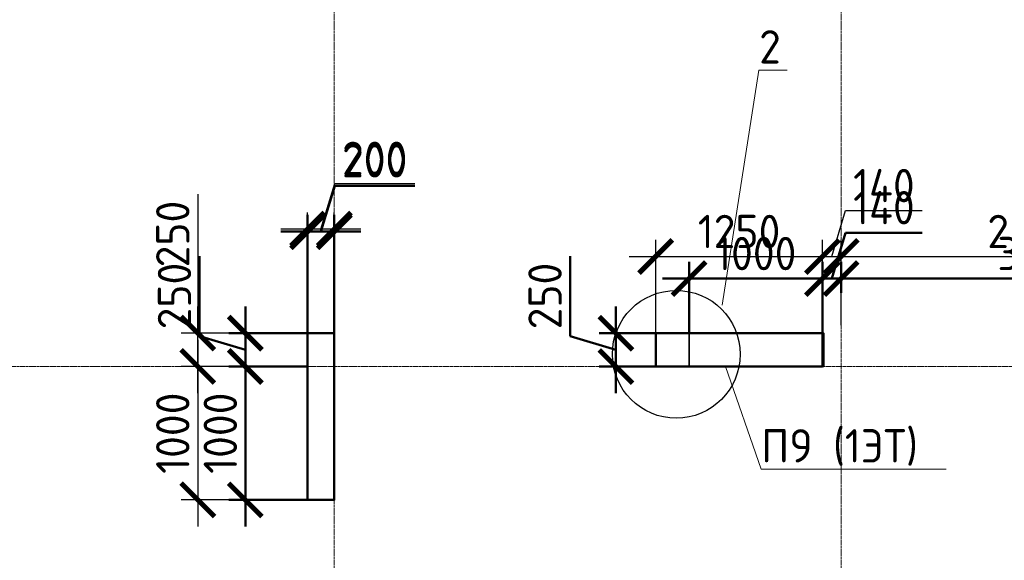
# Model space of a CAD drawing. Header units: millimetres. Extents: x 263826 to 1718326, y -423071 to 70137.
# Tile 172 of 256: x 389786 to 397168, y -62599 to -58546. Entities that reach past the tile are written whole.
import ezdxf
from ezdxf import colors
from ezdxf.entities.mleader import LeaderData, LeaderLine
from ezdxf.math import Vec2, Vec3

# ---------------------------------------------------------------- set-up
doc = ezdxf.new("R2010")
doc.units = ezdxf.units.MM
doc.linetypes.add('______5', pattern=[1100, 800, -100, 100, -100])
doc.linetypes.add('осевая', pattern=[50.8, 31.75, -6.35, 6.35, -6.35])
for name, color, linetype, lineweight, true_color in [('Колонна_ бетон', 7, 'Continuous', 50, 0xb4b496), ('Стена_ бетон не несущ.', 7, 'Continuous', 35, 0xb4b496), ('Стена_ бетон несущ.', 7, 'Continuous', 70, 0xb4b496)]:
    doc.layers.add(name, color=color, linetype=linetype, lineweight=lineweight, true_color=true_color)
for name, color, linetype, lineweight in [('Конструкции 0.5', 5, 'Continuous', 50), ('Надписи', 200, 'Continuous', 18), ('Оси', 40, '______5', 18), ('подоснова', 151, 'Continuous', 5), ('РАЗМЕРЫ', 1, 'Continuous', 9)]:
    doc.layers.add(name, color=color, linetype=linetype, lineweight=lineweight)
doc.styles.add('GOST-2.304_Type-B', font='GOST_Common.ttf')
doc.dimstyles.new('СПДС', dxfattribs={"dimscale": 100, "dimtxt": 2.5, "dimasz": 2.5, "dimexe": 1.25, "dimexo": 0, "dimtad": 1, "dimdec": 0, "dimtxsty": 'GOST-2.304_Type-B', "dimblk": 'ARCHTICK', "dimcen": 2.5, "dimdle": 2, "dimadec": 0, "dimazin": 2, "dimtfac": 0.75, "dimtdec": 0, "dimtmove": 1, "dimatfit": 3, "dimfxl": 1, "dimtolj": 1, "dimarcsym": 1})

# ---------------------------------------------------------------- blocks, each defined once
blk = doc.blocks.new('_ArchTick')
at = {"color": 0, "linetype": 'ByBlock', "const_width": 0.15}
blk.add_lwpolyline([(-0.5, -0.5), (0.5, 0.5)], dxfattribs=at)
blk = doc.blocks.new('*D3163')
at = {"layer": 'DEFPOINTS', "color": 0, "transparency": 16777216}
for p in [(395804.3, -60321.3), (394554.1, -60896.1), (395804.3, -60896.1)]:
    blk.add_point(p, dxfattribs=at)
at = {"layer": 'РАЗМЕРЫ', "color": 0, "lineweight": -2, "transparency": 16777216}
for p, q in [((394554.1, -60896.1), (394554.1, -60196.3)), ((395804.3, -60896.1), (395804.3, -60196.3)), ((394354.1, -60321.3), (396004.3, -60321.3))]:
    blk.add_line(p, q, dxfattribs=at)
at = {"layer": 'РАЗМЕРЫ', "color": 0, "lineweight": -2, "transparency": 16777216, "xscale": 250, "yscale": 250, "zscale": 250, "rotation": 180}
blk.add_blockref('_ArchTick', (394554.1, -60321.3), dxfattribs=at)
at = {"layer": 'РАЗМЕРЫ', "color": 0, "lineweight": -2, "transparency": 16777216, "xscale": 250, "yscale": 250, "zscale": 250}
blk.add_blockref('_ArchTick', (395804.3, -60321.3), dxfattribs=at)
at = {"layer": 'РАЗМЕРЫ', "color": 0, "lineweight": 0, "transparency": 16777216, "insert": (395179.2, -60133.8), "char_height": 250, "attachment_point": 5, "style": 'GOST-2.304_Type-B'}
blk.add_mtext('\\A1;1250', dxfattribs=at)
blk = doc.blocks.new('*D3164')
at = {"layer": 'DEFPOINTS', "color": 0, "transparency": 16777216}
for p in [(395944.3, -60321.3), (395804.3, -60896.1), (395944.3, -60835.5)]:
    blk.add_point(p, dxfattribs=at)
at = {"layer": 'РАЗМЕРЫ', "color": 0, "lineweight": -2, "transparency": 16777216}
for p, q in [((395874.3, -60321.3), (395977.4, -59977.5)), ((395977.4, -59977.5), (396552.4, -59977.5)), ((395804.3, -60896.1), (395804.3, -60196.3)), ((395944.3, -60835.5), (395944.3, -60196.3)), ((395604.3, -60321.3), (396144.3, -60321.3))]:
    blk.add_line(p, q, dxfattribs=at)
at = {"layer": 'РАЗМЕРЫ', "color": 0, "lineweight": -2, "transparency": 16777216, "xscale": 250, "yscale": 250, "zscale": 250, "rotation": 180}
blk.add_blockref('_ArchTick', (395804.3, -60321.3), dxfattribs=at)
at = {"layer": 'РАЗМЕРЫ', "color": 0, "lineweight": -2, "transparency": 16777216, "xscale": 250, "yscale": 250, "zscale": 250}
blk.add_blockref('_ArchTick', (395944.3, -60321.3), dxfattribs=at)
at = {"layer": 'РАЗМЕРЫ', "color": 0, "lineweight": 0, "transparency": 16777216, "insert": (396264.9, -59790), "char_height": 250, "attachment_point": 5, "style": 'GOST-2.304_Type-B'}
blk.add_mtext('\\A1;140', dxfattribs=at)
blk = doc.blocks.new('*D3165')
at = {"layer": 'DEFPOINTS', "color": 0, "transparency": 16777216}
for p in [(398819.1, -60321.3), (395944.3, -60835.5), (398819.1, -60896.1)]:
    blk.add_point(p, dxfattribs=at)
at = {"layer": 'РАЗМЕРЫ', "color": 0, "lineweight": -2, "transparency": 16777216}
for p, q in [((395944.3, -60835.5), (395944.3, -60196.3)), ((398819.1, -60896.1), (398819.1, -60196.3)), ((395744.3, -60321.3), (399019.1, -60321.3))]:
    blk.add_line(p, q, dxfattribs=at)
at = {"layer": 'РАЗМЕРЫ', "color": 0, "lineweight": -2, "transparency": 16777216, "xscale": 250, "yscale": 250, "zscale": 250, "rotation": 180}
blk.add_blockref('_ArchTick', (395944.3, -60321.3), dxfattribs=at)
at = {"layer": 'РАЗМЕРЫ', "color": 0, "lineweight": -2, "transparency": 16777216, "xscale": 250, "yscale": 250, "zscale": 250}
blk.add_blockref('_ArchTick', (398819.1, -60321.3), dxfattribs=at)
at = {"layer": 'РАЗМЕРЫ', "color": 0, "lineweight": 0, "transparency": 16777216, "insert": (397381.7, -60133.8), "char_height": 250, "attachment_point": 5, "style": 'GOST-2.304_Type-B'}
blk.add_mtext('\\A1;2875', dxfattribs=at)
blk = doc.blocks.new('*D3048')
at = {"layer": 'DEFPOINTS', "color": 0, "transparency": 16777216}
for p in [(391737.9, -61146.1), (391121, -62146.1), (391944.4, -62146.1)]:
    blk.add_point(p, dxfattribs=at)
at = {"layer": 'РАЗМЕРЫ', "color": 0, "lineweight": -2, "transparency": 16777216}
for p, q in [((391121, -60946.1), (391121, -62346.1)), ((391737.9, -61146.1), (390996, -61146.1)), ((391944.4, -62146.1), (390996, -62146.1))]:
    blk.add_line(p, q, dxfattribs=at)
at = {"layer": 'РАЗМЕРЫ', "color": 0, "lineweight": -2, "transparency": 16777216, "xscale": 250, "yscale": 250, "zscale": 250}
for p, rotation in [((391121, -61146.1), 90), ((391121, -62146.1), 270)]:
    blk.add_blockref('_ArchTick', p, dxfattribs=dict(at, rotation=rotation))
at = {"layer": 'РАЗМЕРЫ', "color": 0, "lineweight": 0, "transparency": 16777216, "insert": (390933.5, -61646.1), "char_height": 250, "attachment_point": 5, "rotation": 90, "style": 'GOST-2.304_Type-B'}
blk.add_mtext('\\A1;1000', dxfattribs=at)
blk = doc.blocks.new('*D3233')
at = {"layer": 'DEFPOINTS', "color": 0, "transparency": 16777216}
for p in [(391121, -60896.1), (391944.3, -60896.1, 3100), (391737.9, -61146.1, 3100)]:
    blk.add_point(p, dxfattribs=at)
at = {"layer": 'РАЗМЕРЫ', "color": 0, "lineweight": -2, "transparency": 16777216}
for p, q in [((391121, -59853.1), (391121, -60896.1)), ((391121, -61346.1), (391121, -60696.1)), ((391944.3, -60896.1), (390996, -60896.1)), ((391737.9, -61146.1), (390996, -61146.1))]:
    blk.add_line(p, q, dxfattribs=at)
at = {"layer": 'РАЗМЕРЫ', "color": 0, "lineweight": -2, "transparency": 16777216, "xscale": 250, "yscale": 250, "zscale": 250}
for p, rotation in [((391121, -60896.1), 90), ((391121, -61146.1), 270)]:
    blk.add_blockref('_ArchTick', p, dxfattribs=dict(at, rotation=rotation))
at = {"layer": 'РАЗМЕРЫ', "color": 0, "lineweight": 0, "transparency": 16777216, "insert": (390933.5, -60153.1), "char_height": 250, "attachment_point": 5, "rotation": 90, "style": 'GOST-2.304_Type-B'}
blk.add_mtext('\\A1;250', dxfattribs=at)
blk = doc.blocks.new('*D3234')
at = {"layer": 'DEFPOINTS', "color": 0, "transparency": 16777216}
for p in [(391944.3, -60117), (391944.3, -60896.1), (392144.3, -60896.1, 3100)]:
    blk.add_point(p, dxfattribs=at)
at = {"layer": 'РАЗМЕРЫ', "color": 0, "lineweight": -2, "transparency": 16777216}
for p, q in [((392044.3, -60117), (392147.4, -59773.2)), ((392147.4, -59773.2), (392747.4, -59773.2)), ((391944.3, -60896.1), (391944.3, -59992)), ((392144.3, -60896.1), (392144.3, -59992)), ((392344.3, -60117), (391744.3, -60117))]:
    blk.add_line(p, q, dxfattribs=at)
at = {"layer": 'РАЗМЕРЫ', "color": 0, "lineweight": -2, "transparency": 16777216, "xscale": 250, "yscale": 250, "zscale": 250, "rotation": 180}
blk.add_blockref('_ArchTick', (391944.3, -60117), dxfattribs=at)
at = {"layer": 'РАЗМЕРЫ', "color": 0, "lineweight": -2, "transparency": 16777216, "xscale": 250, "yscale": 250, "zscale": 250}
blk.add_blockref('_ArchTick', (392144.3, -60117), dxfattribs=at)
at = {"layer": 'РАЗМЕРЫ', "color": 0, "lineweight": 0, "transparency": 16777216, "insert": (392447.4, -59585.7), "char_height": 250, "attachment_point": 5, "style": 'GOST-2.304_Type-B'}
blk.add_mtext('\\A1;200', dxfattribs=at)
blk = doc.blocks.new('_None')
blk = doc.blocks.new('*D3384')
at = {"layer": 'DEFPOINTS', "color": 0, "transparency": 16777216}
for p in [(399860.1, -184180.5, -560), (399393.4, -184430.5), (399860.1, -184430.5, -560)]:
    blk.add_point(p, dxfattribs=at)
at = {"layer": 'РАЗМЕРЫ', "color": 0, "lineweight": -2, "transparency": 16777216}
for p, q in [((399049.6, -184202.3), (399049.6, -183602.3)), ((399393.4, -183980.5), (399393.4, -184630.5)), ((399393.4, -184305.5), (399049.6, -184202.3)), ((399860.1, -184180.5), (399268.4, -184180.5)), ((399860.1, -184430.5), (399268.4, -184430.5))]:
    blk.add_line(p, q, dxfattribs=at)
at = {"layer": 'РАЗМЕРЫ', "color": 0, "lineweight": -2, "transparency": 16777216, "xscale": 250, "yscale": 250, "zscale": 250}
for p, rotation in [((399393.4, -184180.5), 90), ((399393.4, -184430.5), 270)]:
    blk.add_blockref('_ArchTick', p, dxfattribs=dict(at, rotation=rotation))
at = {"layer": 'РАЗМЕРЫ', "color": 0, "lineweight": 0, "transparency": 16777216, "insert": (398862.1, -183902.3), "char_height": 250, "attachment_point": 5, "rotation": 90, "style": 'GOST-2.304_Type-B'}
blk.add_mtext('\\A1;250', dxfattribs=at)
blk = doc.blocks.new('*D3385')
at = {"layer": 'DEFPOINTS', "color": 0, "transparency": 16777216}
for p in [(399860.1, -184430.5), (399393.4, -185430.5), (399860.1, -185430.5, -560)]:
    blk.add_point(p, dxfattribs=at)
at = {"layer": 'РАЗМЕРЫ', "color": 0, "lineweight": -2, "transparency": 16777216}
for p, q in [((399393.4, -184230.5), (399393.4, -185630.5)), ((399860.1, -184430.5), (399268.4, -184430.5)), ((399860.1, -185430.5), (399268.4, -185430.5))]:
    blk.add_line(p, q, dxfattribs=at)
at = {"layer": 'РАЗМЕРЫ', "color": 0, "lineweight": -2, "transparency": 16777216, "xscale": 250, "yscale": 250, "zscale": 250}
for p, rotation in [((399393.4, -184430.5), 90), ((399393.4, -185430.5), 270)]:
    blk.add_blockref('_ArchTick', p, dxfattribs=dict(at, rotation=rotation))
at = {"layer": 'РАЗМЕРЫ', "color": 0, "lineweight": 0, "transparency": 16777216, "insert": (399205.9, -184930.5), "char_height": 250, "attachment_point": 5, "rotation": 90, "style": 'GOST-2.304_Type-B'}
blk.add_mtext('\\A1;1000', dxfattribs=at)
blk = doc.blocks.new('*D3386')
at = {"layer": 'DEFPOINTS', "color": 0, "transparency": 16777216}
for p in [(399860.1, -183419.3), (399860.1, -184180.5), (400060.1, -184180.5, -560)]:
    blk.add_point(p, dxfattribs=at)
at = {"layer": 'РАЗМЕРЫ', "color": 0, "lineweight": -2, "transparency": 16777216}
for p, q in [((399960.1, -183419.3), (400063.3, -183075.6)), ((400063.3, -183075.6), (400663.3, -183075.6)), ((399860.1, -184180.5), (399860.1, -183294.3)), ((400060.1, -184180.5), (400060.1, -183294.3)), ((400260.1, -183419.3), (399660.1, -183419.3))]:
    blk.add_line(p, q, dxfattribs=at)
at = {"layer": 'РАЗМЕРЫ', "color": 0, "lineweight": -2, "transparency": 16777216, "xscale": 250, "yscale": 250, "zscale": 250, "rotation": 180}
blk.add_blockref('_ArchTick', (399860.1, -183419.3), dxfattribs=at)
at = {"layer": 'РАЗМЕРЫ', "color": 0, "lineweight": -2, "transparency": 16777216, "xscale": 250, "yscale": 250, "zscale": 250}
blk.add_blockref('_ArchTick', (400060.1, -183419.3), dxfattribs=at)
at = {"layer": 'РАЗМЕРЫ', "color": 0, "lineweight": 0, "transparency": 16777216, "insert": (400363.3, -182888.1), "char_height": 250, "attachment_point": 5, "style": 'GOST-2.304_Type-B'}
blk.add_mtext('\\A1;200', dxfattribs=at)
blk = doc.blocks.new('*D3387')
at = {"layer": 'DEFPOINTS', "color": 0, "transparency": 16777216}
for p in [(403720, -183771.2), (402720.1, -184180.5, -560), (403720, -184180.5, -360)]:
    blk.add_point(p, dxfattribs=at)
at = {"layer": 'РАЗМЕРЫ', "color": 0, "lineweight": -2, "transparency": 16777216}
for p, q in [((402720.1, -184180.5), (402720.1, -183646.2)), ((403720, -184180.5), (403720, -183646.2)), ((402520.1, -183771.2), (403920, -183771.2))]:
    blk.add_line(p, q, dxfattribs=at)
at = {"layer": 'РАЗМЕРЫ', "color": 0, "lineweight": -2, "transparency": 16777216, "xscale": 250, "yscale": 250, "zscale": 250, "rotation": 180}
blk.add_blockref('_ArchTick', (402720.1, -183771.2), dxfattribs=at)
at = {"layer": 'РАЗМЕРЫ', "color": 0, "lineweight": -2, "transparency": 16777216, "xscale": 250, "yscale": 250, "zscale": 250}
blk.add_blockref('_ArchTick', (403720, -183771.2), dxfattribs=at)
at = {"layer": 'РАЗМЕРЫ', "color": 0, "lineweight": 0, "transparency": 16777216, "insert": (403220.1, -183583.7), "char_height": 250, "attachment_point": 5, "style": 'GOST-2.304_Type-B'}
blk.add_mtext('\\A1;1000', dxfattribs=at)
blk = doc.blocks.new('*D3353')
at = {"layer": 'DEFPOINTS', "color": 0, "transparency": 16777216}
for p in [(403860.1, -183771.2), (403860.1, -183879.2, -560), (403720, -184180.5)]:
    blk.add_point(p, dxfattribs=at)
at = {"layer": 'РАЗМЕРЫ', "color": 0, "lineweight": -2, "transparency": 16777216}
for p, q in [((403790, -183771.2), (403893.2, -183427.4)), ((403893.2, -183427.4), (404468.2, -183427.4)), ((403720, -184180.5), (403720, -183646.2)), ((403860.1, -183879.2), (403860.1, -183646.2)), ((403520, -183771.2), (404060.1, -183771.2))]:
    blk.add_line(p, q, dxfattribs=at)
at = {"layer": 'РАЗМЕРЫ', "color": 0, "lineweight": -2, "transparency": 16777216, "xscale": 250, "yscale": 250, "zscale": 250, "rotation": 180}
blk.add_blockref('_ArchTick', (403720, -183771.2), dxfattribs=at)
at = {"layer": 'РАЗМЕРЫ', "color": 0, "lineweight": -2, "transparency": 16777216, "xscale": 250, "yscale": 250, "zscale": 250}
blk.add_blockref('_ArchTick', (403860.1, -183771.2), dxfattribs=at)
at = {"layer": 'РАЗМЕРЫ', "color": 0, "lineweight": 0, "transparency": 16777216, "insert": (404180.7, -183239.9), "char_height": 250, "attachment_point": 5, "style": 'GOST-2.304_Type-B'}
blk.add_mtext('\\A1;140', dxfattribs=at)
blk = doc.blocks.new('*D3388')
at = {"layer": 'DEFPOINTS', "color": 0, "transparency": 16777216}
for p in [(403144, -184180.5, -360), (402171.3, -184430.5), (403144, -184430.5, -360)]:
    blk.add_point(p, dxfattribs=at)
at = {"layer": 'РАЗМЕРЫ', "color": 0, "lineweight": -2, "transparency": 16777216}
for p, q in [((401827.6, -184202.3), (401827.6, -183602.3)), ((402171.3, -183980.5), (402171.3, -184630.5)), ((402171.3, -184305.5), (401827.6, -184202.3)), ((403144, -184180.5), (402046.3, -184180.5)), ((403144, -184430.5), (402046.3, -184430.5))]:
    blk.add_line(p, q, dxfattribs=at)
at = {"layer": 'РАЗМЕРЫ', "color": 0, "lineweight": -2, "transparency": 16777216, "xscale": 250, "yscale": 250, "zscale": 250}
for p, rotation in [((402171.3, -184180.5), 90), ((402171.3, -184430.5), 270)]:
    blk.add_blockref('_ArchTick', p, dxfattribs=dict(at, rotation=rotation))
at = {"layer": 'РАЗМЕРЫ', "color": 0, "lineweight": 0, "transparency": 16777216, "insert": (401640.1, -183902.3), "char_height": 250, "attachment_point": 5, "rotation": 90, "style": 'GOST-2.304_Type-B'}
blk.add_mtext('\\A1;250', dxfattribs=at)
blk = doc.blocks.new('*D3355')
at = {"layer": 'DEFPOINTS', "color": 0, "transparency": 16777216}
for p in [(406860, -183771.2), (403860.1, -183879.2, -560), (406860, -184180.1)]:
    blk.add_point(p, dxfattribs=at)
at = {"layer": 'РАЗМЕРЫ', "color": 0, "lineweight": -2, "transparency": 16777216}
for p, q in [((403860.1, -183879.2), (403860.1, -183646.2)), ((406860, -184180.1), (406860, -183646.2)), ((403660.1, -183771.2), (407060, -183771.2))]:
    blk.add_line(p, q, dxfattribs=at)
at = {"layer": 'РАЗМЕРЫ', "color": 0, "lineweight": -2, "transparency": 16777216, "xscale": 250, "yscale": 250, "zscale": 250, "rotation": 180}
blk.add_blockref('_ArchTick', (403860.1, -183771.2), dxfattribs=at)
at = {"layer": 'РАЗМЕРЫ', "color": 0, "lineweight": -2, "transparency": 16777216, "xscale": 250, "yscale": 250, "zscale": 250}
blk.add_blockref('_ArchTick', (406860, -183771.2), dxfattribs=at)
at = {"layer": 'РАЗМЕРЫ', "color": 0, "lineweight": 0, "transparency": 16777216, "insert": (405360, -183583.7), "char_height": 250, "attachment_point": 5, "style": 'GOST-2.304_Type-B'}
blk.add_mtext('\\A1;3000', dxfattribs=at)
blk = doc.blocks.new('оси2')
at = {"layer": 'Оси', "color": 16, "linetype": 'осевая', "lineweight": 0, "ltscale": 0.5, "transparency": 33554687}
for p, q in [((1020445.5, 5465.4), (1020445.5, -20739.3)), ((1024245.5, 5465.4), (1024245.5, -20739.3)), ((979200, 1707.1), (1032582.1, 1707.1))]:
    blk.add_line(p, q, dxfattribs=at)
blk = doc.blocks.new('51151')
at = {"layer": 'Колонна_ бетон', "color": 180, "linetype": 'Continuous', "lineweight": 35, "transparency": 33554687}
for points in [[(399860.1, -184180.5), (400060.1, -184180.5), (400060.1, -185430.5), (399860.1, -185430.5)], [(402720.1, -184180.5), (403730.1, -184180.5), (403730.1, -184430.5), (402720.1, -184430.5)]]:
    blk.add_lwpolyline(points, close=True, dxfattribs=at)
at = {"layer": 'Колонна_ бетон', "color": 180, "linetype": 'Continuous', "lineweight": 35, "transparency": 33554687, "elevation": 200}
blk.add_lwpolyline([(402720, -184180.5), (403720, -184180.5), (403720, -184430.5), (402720, -184430.5)], close=True, dxfattribs=at)
at = {"layer": 'РАЗМЕРЫ'}
blk.add_blockref('оси2', (-620385.4, -186137.6, -560), dxfattribs=at)
at = {"layer": 'РАЗМЕРЫ', "color": 146, "lineweight": 0}
for base, p1, p2, picture, middle in [((399860.1, -183419.3, 560), (400060.1, -184180.5), (399860.1, -184180.5, 560), '*D3386', (400125.8, -182888.1, 560)), ((403860.1, -183771.2, 560), (403720, -184180.5, 560), (403860.1, -183879.2), '*D3353', (403955.7, -183239.9, 560)), ((403720, -183771.2, 560), (402720.1, -184180.5), (403720, -184180.5, 200), '*D3387', (403220.1, -183583.7, 560)), ((406860, -183771.2, 560), (403860.1, -183879.2), (406860, -184180.1, 560), '*D3355', (405360, -183583.7, 560))]:
    dim = blk.add_linear_dim(base=base, p1=p1, p2=p2, dimstyle='СПДС', dxfattribs=at)
    dim.commit()
    dim.dimension.update_dxf_attribs({"geometry": picture, "text_midpoint": middle})
for base, p1, p2, picture, middle in [((399393.4, -184430.5, 560), (399860.1, -184180.5), (399860.1, -184430.5), '*D3384', (398862.1, -184139.8, 560)), ((402171.3, -184430.5, 560), (403144, -184180.5, 200), (403144, -184430.5, 200), '*D3388', (401640.1, -184139.8, 560)), ((399393.4, -185430.5, 560), (399860.1, -184430.5, 560), (399860.1, -185430.5), '*D3385', (399205.9, -184930.5, 560))]:
    dim = blk.add_linear_dim(base=base, p1=p1, p2=p2, angle=90, dimstyle='СПДС', dxfattribs=at)
    dim.commit()
    dim.dimension.update_dxf_attribs({"geometry": picture, "text_midpoint": middle})
at = {"layer": 'Надписи', "color": 0, "ltscale": 0.3}
ml = blk.add_multileader_mtext('Standard', dxfattribs=at)
ml.set_content('{\\C256;П5 }(2-5ЭТ)', color=4, style='GOST-2.304_Type-B')
ml.set_leader_properties(color=256, linetype='ByLayer', lineweight=15)
ml.set_arrow_properties(name='NONE')
ml.build(insert=Vec2(0, 0))
ml.multileader.update_dxf_attribs({"text_left_attachment_type": 6, "text_right_attachment_type": 6, "dogleg_length": 0.1, "arrow_head_size": 18})
ctx = ml.context
ctx.base_point, ctx.char_height, ctx.arrow_head_size, ctx.landing_gap_size, ctx.plane_origin = Vec3(401240.1, -185189, 560), 250, 18, 20, Vec3(399924.2, -184327.5, 560)
ctx.left_attachment, ctx.right_attachment, ctx.text_align_type = 6, 6, 1
notes = []
notes.append((ctx, [(0, (1, 1, 0), (402815.8, -185189, 560), (-1, 0), 0.1, [(2, [(403509.4, -184342.3, 560), (403509.4, -184342.3, 560), (403509.4, -184342.3, 560)], 0, [])])]))
ctx.mtext.insert, ctx.mtext.alignment, ctx.mtext.flow_direction = Vec3(402027.9, -184889, 560), 2, 5
ml = blk.add_multileader_mtext('Standard', dxfattribs=at)
ml.set_content('П2 (2-5ЭТ)', color=4, style='GOST-2.304_Type-B')
ml.set_leader_properties(color=256, linetype='ByLayer', lineweight=15)
ml.set_arrow_properties(name='NONE')
ml.build(insert=Vec2(0, 0))
ml.multileader.update_dxf_attribs({"text_left_attachment_type": 6, "text_right_attachment_type": 6, "dogleg_length": 0.1, "arrow_head_size": 18})
ctx = ml.context
ctx.base_point, ctx.char_height, ctx.arrow_head_size, ctx.landing_gap_size, ctx.plane_origin = Vec3(400234.8, -185725.6), 250, 18, 20, Vec3(396223.1, -185138.2)
ctx.left_attachment, ctx.right_attachment, ctx.text_align_type = 6, 6, 1
notes.append((ctx, [(1, (1, 1, 0), (400234.7, -185725.6), (1, 0), 0.1, [(2, [(400060.1, -185153.1), (400060.1, -185153.1), (400060.1, -185153.1)], 0, [])])]))
ctx.mtext.insert, ctx.mtext.alignment, ctx.mtext.flow_direction = Vec3(401022.7, -185425.6), 2, 5
for ctx, leaders in notes:
    for number, flags, end, landing, length, lines in leaders:
        leader = LeaderData()
        leader.index, (leader.has_last_leader_line, leader.has_dogleg_vector, leader.attachment_direction) = number, flags
        leader.last_leader_point, leader.dogleg_vector, leader.dogleg_length = Vec3(end), Vec3(landing), length
        for number, points, colour, breaks in lines:
            line = LeaderLine()
            line.index, line.vertices, line.color, line.breaks = number, Vec3.list(points), colors.encode_raw_color(colour), breaks
            leader.lines.append(line)
        ctx.leaders.append(leader)

msp = doc.modelspace()

# ---------------------------------------------------------------- linework, layer by layer
at = {"color": 30, "lineweight": 50, "true_color": 0xf26722}
for p, q in [((392144.25807, -60896.10601, -360), (391944.25807, -60896.10601, -360)), ((391944.25807, -60896.10601, -360), (392144.25807, -60896.10601, -360))]:
    msp.add_line(p, q, dxfattribs=at)
at = {"color": 30, "lineweight": 50, "true_color": 0xf26722, "elevation": -360}
msp.add_lwpolyline([(391944.25807, -60896.10601), (392144.25807, -60896.10601), (392144.25807, -62146.10564), (391944.25807, -62146.10564)], close=True, dxfattribs=at)
at = {"color": 4, "lineweight": 30}
msp.add_circle((394708.28819, -61054.6993), 479.12095, dxfattribs=at)
at = {"layer": 'Конструкции 0.5', "color": 2}
for p, q in [((394804.10593, -60896.10567, -360), (394554.08609, -60896.10567, -360)), ((394554.08609, -60896.10567, -360), (394554.08609, -61146.10567, -360)), ((394554.08609, -61146.10567, -360), (394804.25327, -61146.10567, -360))]:
    msp.add_line(p, q, dxfattribs=at)
at = {"layer": 'Конструкции 0.5', "color": 30, "true_color": 0xf26722}
for p, q in [((394804.25327, -60896.10567, -360), (394804.10593, -60896.10567, -360)), ((394924.10593, -60896.10567, -360), (394804.25327, -60896.10567, -360)), ((395804.25327, -60896.10567, -360), (394924.10593, -60896.10567, -360)), ((395804.25327, -61016.10567, -360), (395804.25327, -60896.10567, -360)), ((395804.25327, -61146.10567, -360), (395804.25327, -61016.10567, -360)), ((394804.25327, -61146.10567, -360), (394924.25327, -61146.10567, -360)), ((394924.25327, -61146.10567, -360), (395804.25327, -61146.10567, -360)), ((391944.41814, -62146.10564, -360), (392143.99042, -62146.10564, -360))]:
    msp.add_line(p, q, dxfattribs=at)
at = {"layer": 'Стена_ бетон не несущ.', "color": 30, "linetype": 'Continuous', "lineweight": 35, "true_color": 0xf26722, "transparency": 33554687}
msp.add_line((392144.25807, -62146.10564, -360), (391944.25807, -62146.10564, -360), dxfattribs=at)
at = {"layer": 'Стена_ бетон несущ.', "color": 30, "linetype": 'Continuous', "lineweight": 35, "true_color": 0xf26722, "transparency": 33554687}
for p, q in [((391944.25807, -60896.10601, -360), (391944.25807, -62146.10564, -360)), ((392144.25807, -62146.10564, -360), (392144.25807, -60896.10601, -360)), ((391944.25807, -62146.10564, -360), (392144.25807, -62146.10564, -360))]:
    msp.add_line(p, q, dxfattribs=at)

# ---------------------------------------------------------------- block references
at = {"layer": 'Конструкции 0.5', "color": 4}
msp.add_blockref('51151', (-7915.73855, 123284.35732, -559.99999), dxfattribs=at)

# ---------------------------------------------------------------- dimensions: what is measured, and where the dimension line sits
at = {"layer": 'РАЗМЕРЫ', "color": 30, "lineweight": 0, "true_color": 0xf26722}
for base, p1, p2, picture, middle in [((391944.25807, -60116.97078, -3460), (392144.25807, -60896.10601, -360), (391944.25807, -60896.10601, -3460), '*D3234', (392209.88307, -59585.72078, -3460)), ((395944.34672, -60321.28848, -360), (395804.25327, -60896.10567, -360), (395944.34672, -60835.48148, -360), '*D3164', (396039.925, -59790.03848, -360)), ((398819.08607, -60321.28848, -360), (395944.34672, -60835.48148, -360), (398819.08607, -60896.10561, -360), '*D3165', (397381.7164, -60133.78848, -360))]:
    dim = msp.add_linear_dim(base=base, p1=p1, p2=p2, dimstyle='СПДС', dxfattribs=at)
    dim.commit()
    dim.dimension.update_dxf_attribs({"geometry": picture, "text_midpoint": middle})
dim = msp.add_linear_dim(base=(391121.00506, -60896.10601, -3460), p1=(391737.92759, -61146.10567, -360), p2=(391944.25807, -60896.10601, -360), angle=90, dimstyle='СПДС', dxfattribs=at)
dim.commit()
dim.dimension.update_dxf_attribs({"geometry": '*D3233', "text_midpoint": (391009.39658, -60153.14043, -3460), "dimtype": 160})
at = {"layer": 'РАЗМЕРЫ', "color": 2, "lineweight": 0}
dim = msp.add_linear_dim(base=(395804.25327, -60321.28848, -360), p1=(394554.08609, -60896.10567, -360), p2=(395804.25327, -60896.10567, -360), dimstyle='СПДС', dxfattribs=at)
dim.commit()
dim.dimension.update_dxf_attribs({"geometry": '*D3163', "text_midpoint": (395179.16968, -60133.78848, -360)})
at = {"layer": 'РАЗМЕРЫ', "color": 30, "lineweight": 0, "true_color": 0xf26722}
dim = msp.add_linear_dim(base=(391121.00506, -62146.10572, -360), p1=(391737.92759, -61146.10567, -360), p2=(391944.41814, -62146.10572, -360), angle=90, dimstyle='СПДС', dxfattribs=at)
dim.commit()
dim.dimension.update_dxf_attribs({"geometry": '*D3048', "text_midpoint": (390933.50506, -61646.10569, -360)})

# ---------------------------------------------------------------- leaders
at = {"layer": 'подоснова', "color": 30, "ltscale": 0.3, "true_color": 0xf26722}
ml = msp.add_multileader_mtext('Standard', dxfattribs=at)
ml.set_content('П9 (1ЭТ)', color=5, style='GOST-2.304_Type-B')
ml.set_leader_properties(color=256, linetype='ByLayer', lineweight=15)
ml.set_arrow_properties(name='NONE')
ml.build(insert=Vec2(0, 0))
ml.multileader.update_dxf_attribs({"text_left_attachment_type": 6, "text_right_attachment_type": 6, "dogleg_length": 0.1, "arrow_head_size": 18})
ctx = ml.context
ctx.base_point, ctx.char_height, ctx.arrow_head_size, ctx.landing_gap_size, ctx.plane_origin = Vec3(395344.6594, -61915.74113, 2380.00001), 250, 18, 20, Vec3(387739.23726, -59488.16322, 2380.00001)
ctx.left_attachment, ctx.right_attachment, ctx.text_align_type = 6, 6, 1
notes = []
notes.append((ctx, [(0, (1, 1, 0), (395344.5594, -61915.74113, 2380.00001), (1, 0), 0.1, [(0, [(395076.93002, -61146.10567, 2380.00001)], 0, [])])]))
ctx.mtext.insert, ctx.mtext.alignment, ctx.mtext.flow_direction = Vec3(395932.46243, -61615.74113, 2380.00001), 2, 5
at = {"layer": 'РАЗМЕРЫ', "color": 2, "lineweight": 0}
ml = msp.add_multileader_mtext('Standard', dxfattribs=at)
ml.set_content('2', color=5, style='GOST-2.304_Type-B')
ml.set_leader_properties(color=256, linetype='ByLayer', lineweight=15)
ml.set_arrow_properties(name='NONE')
ml.build(insert=Vec2(0, 0))
ml.multileader.update_dxf_attribs({"text_left_attachment_type": 6, "text_right_attachment_type": 6, "dogleg_length": 0.1, "arrow_head_size": 18})
ctx = ml.context
ctx.base_point, ctx.char_height, ctx.arrow_head_size, ctx.landing_gap_size, ctx.plane_origin = Vec3(395328.31756, -58924.97444, -360), 250, 18, 20, Vec3(387722.89542, -56497.39654, -360)
ctx.left_attachment, ctx.right_attachment, ctx.text_align_type = 6, 6, 1
notes.append((ctx, [(0, (1, 1, 0), (395328.21756, -58924.97444, -360), (1, 0), 0.1, [(0, [(395052.40531, -60685.26016, -360)], 0, [])])]))
ctx.mtext.insert, ctx.mtext.alignment, ctx.mtext.flow_direction = Vec3(395410.81756, -58624.97444, -360), 2, 5
for ctx, leaders in notes:
    for number, flags, end, landing, length, lines in leaders:
        leader = LeaderData()
        leader.index, (leader.has_last_leader_line, leader.has_dogleg_vector, leader.attachment_direction) = number, flags
        leader.last_leader_point, leader.dogleg_vector, leader.dogleg_length = Vec3(end), Vec3(landing), length
        for number, points, colour, breaks in lines:
            line = LeaderLine()
            line.index, line.vertices, line.color, line.breaks = number, Vec3.list(points), colors.encode_raw_color(colour), breaks
            leader.lines.append(line)
        ctx.leaders.append(leader)

doc.saveas('drawing.dxf')
